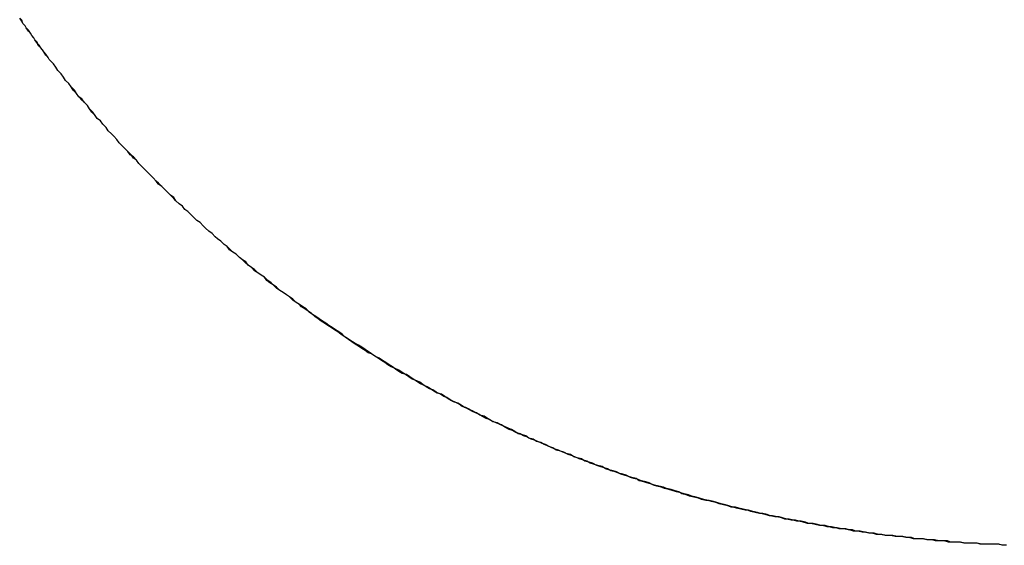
# Model space of a CAD drawing. Extents: x -55 to 3310, y -427 to 1727.
# Tile 26 of 79: x 1008.867 to 1009.768, y 528.819 to 529.299. Entities that reach past the tile are written whole.
import ezdxf

# ---------------------------------------------------------------- set-up
doc = ezdxf.new("R2010")
doc.units = 0
doc.linetypes.add('DURCHGEHEND', pattern=[0])
doc.layers.add('KF_PASSIO_SUB_15_FRONT', color=7, linetype='DURCHGEHEND')

# ---------------------------------------------------------------- blocks, each defined once
blk = doc.blocks.new('KF_PASSIO_SUB_15_FRONT')
at = {"layer": 'KF_PASSIO_SUB_15_FRONT'}
for points in [[(-221.385, -392.504, 0), (-221.387, -392.502, 0), (-221.389, -392.5, 0), (-221.39, -392.498, 0), (-221.392, -392.495, 0), (-221.394, -392.493, 0), (-221.395, -392.491, 0), (-221.397, -392.489, 0), (-221.399, -392.487, 0), (-221.4, -392.484, 0), (-221.402, -392.482, 0), (-221.403, -392.48, 0), (-221.405, -392.478, 0), (-221.406, -392.476, 0), (-221.408, -392.473, 0), (-221.41, -392.471, 0), (-221.411, -392.469, 0), (-221.413, -392.467, 0), (-221.414, -392.464, 0), (-221.416, -392.462, 0)], [(-221.385, -392.504, 0), (-221.387, -392.502, 0), (-221.389, -392.5, 0), (-221.39, -392.498, 0), (-221.392, -392.496, 0), (-221.394, -392.493, 0), (-221.395, -392.491, 0), (-221.397, -392.489, 0), (-221.398, -392.487, 0), (-221.4, -392.485, 0), (-221.402, -392.482, 0), (-221.403, -392.48, 0), (-221.405, -392.478, 0), (-221.406, -392.476, 0), (-221.408, -392.474, 0), (-221.41, -392.471, 0), (-221.411, -392.469, 0), (-221.413, -392.467, 0), (-221.414, -392.465, 0), (-221.416, -392.462, 0)], [(-220.513, -392.944, 0), (-220.517, -392.944, 0), (-220.521, -392.943, 0), (-220.525, -392.943, 0), (-220.529, -392.943, 0), (-220.533, -392.943, 0), (-220.537, -392.943, 0), (-220.54, -392.942, 0), (-220.544, -392.942, 0), (-220.548, -392.942, 0), (-220.552, -392.942, 0), (-220.556, -392.941, 0), (-220.56, -392.941, 0), (-220.564, -392.941, 0), (-220.567, -392.94, 0), (-220.571, -392.94, 0), (-220.575, -392.94, 0), (-220.579, -392.939, 0), (-220.583, -392.939, 0), (-220.586, -392.939, 0), (-220.59, -392.938, 0), (-220.594, -392.938, 0), (-220.598, -392.938, 0), (-220.602, -392.937, 0), (-220.605, -392.937, 0), (-220.609, -392.936, 0), (-220.613, -392.936, 0), (-220.617, -392.935, 0), (-220.621, -392.935, 0), (-220.624, -392.935, 0), (-220.628, -392.934, 0), (-220.632, -392.934, 0), (-220.636, -392.933, 0), (-220.639, -392.933, 0), (-220.643, -392.932, 0), (-220.647, -392.931, 0), (-220.651, -392.931, 0), (-220.654, -392.93, 0), (-220.658, -392.93, 0), (-220.662, -392.929, 0), (-220.666, -392.929, 0), (-220.669, -392.928, 0), (-220.673, -392.927, 0), (-220.677, -392.927, 0), (-220.681, -392.926, 0), (-220.684, -392.926, 0), (-220.688, -392.925, 0), (-220.692, -392.924, 0), (-220.695, -392.924, 0), (-220.699, -392.923, 0), (-220.703, -392.922, 0), (-220.706, -392.921, 0), (-220.71, -392.921, 0), (-220.714, -392.92, 0), (-220.718, -392.919, 0), (-220.721, -392.918, 0), (-220.725, -392.918, 0), (-220.729, -392.917, 0), (-220.732, -392.916, 0), (-220.736, -392.915, 0), (-220.739, -392.915, 0), (-220.743, -392.914, 0), (-220.747, -392.913, 0), (-220.75, -392.912, 0), (-220.754, -392.911, 0), (-220.758, -392.91, 0), (-220.761, -392.909, 0), (-220.765, -392.909, 0), (-220.768, -392.908, 0), (-220.772, -392.907, 0), (-220.776, -392.906, 0), (-220.779, -392.905, 0), (-220.783, -392.904, 0), (-220.786, -392.903, 0), (-220.79, -392.902, 0), (-220.794, -392.901, 0), (-220.797, -392.9, 0), (-220.801, -392.899, 0), (-220.804, -392.898, 0), (-220.808, -392.897, 0), (-220.811, -392.896, 0), (-220.815, -392.895, 0), (-220.819, -392.894, 0), (-220.822, -392.893, 0), (-220.826, -392.892, 0), (-220.829, -392.891, 0), (-220.833, -392.89, 0), (-220.836, -392.889, 0), (-220.84, -392.887, 0), (-220.843, -392.886, 0), (-220.847, -392.885, 0), (-220.85, -392.884, 0), (-220.854, -392.883, 0), (-220.857, -392.882, 0), (-220.861, -392.88, 0), (-220.864, -392.879, 0), (-220.868, -392.878, 0), (-220.871, -392.877, 0), (-220.875, -392.876, 0), (-220.878, -392.874, 0), (-220.882, -392.873, 0), (-220.885, -392.872, 0), (-220.888, -392.871, 0), (-220.892, -392.869, 0), (-220.895, -392.868, 0), (-220.899, -392.867, 0), (-220.902, -392.865, 0), (-220.906, -392.864, 0), (-220.909, -392.863, 0), (-220.912, -392.861, 0), (-220.916, -392.86, 0), (-220.919, -392.859, 0), (-220.923, -392.857, 0), (-220.926, -392.856, 0), (-220.929, -392.855, 0), (-220.933, -392.853, 0), (-220.936, -392.852, 0), (-220.939, -392.85, 0), (-220.943, -392.849, 0), (-220.946, -392.847, 0), (-220.95, -392.846, 0), (-220.953, -392.844, 0), (-220.956, -392.843, 0), (-220.96, -392.842, 0), (-220.963, -392.84, 0), (-220.966, -392.838, 0), (-220.969, -392.837, 0), (-220.973, -392.835, 0), (-220.976, -392.834, 0), (-220.979, -392.832, 0), (-220.983, -392.831, 0), (-220.986, -392.829, 0), (-220.989, -392.828, 0), (-220.993, -392.826, 0), (-220.996, -392.824, 0), (-220.999, -392.823, 0), (-221.002, -392.821, 0), (-221.006, -392.819, 0), (-221.009, -392.818, 0), (-221.012, -392.816, 0), (-221.015, -392.814, 0), (-221.019, -392.813, 0), (-221.022, -392.811, 0), (-221.025, -392.809, 0), (-221.028, -392.808, 0), (-221.031, -392.806, 0), (-221.035, -392.804, 0), (-221.038, -392.802, 0), (-221.041, -392.801, 0), (-221.044, -392.799, 0), (-221.047, -392.797, 0), (-221.05, -392.795, 0), (-221.054, -392.793, 0), (-221.057, -392.792, 0), (-221.06, -392.79, 0), (-221.063, -392.788, 0), (-221.066, -392.786, 0), (-221.069, -392.784, 0), (-221.073, -392.782, 0), (-221.076, -392.781, 0), (-221.079, -392.779, 0), (-221.082, -392.777, 0), (-221.085, -392.775, 0), (-221.088, -392.773, 0), (-221.091, -392.771, 0), (-221.094, -392.769, 0), (-221.097, -392.767, 0), (-221.1, -392.765, 0), (-221.103, -392.763, 0), (-221.106, -392.761, 0), (-221.11, -392.759, 0), (-221.113, -392.757, 0), (-221.116, -392.755, 0), (-221.119, -392.753, 0), (-221.122, -392.751, 0), (-221.125, -392.749, 0), (-221.128, -392.747, 0), (-221.131, -392.745, 0), (-221.134, -392.743, 0), (-221.137, -392.741, 0), (-221.14, -392.739, 0), (-221.143, -392.737, 0), (-221.146, -392.735, 0), (-221.149, -392.732, 0), (-221.152, -392.73, 0), (-221.155, -392.728, 0), (-221.158, -392.726, 0), (-221.16, -392.724, 0), (-221.163, -392.722, 0), (-221.166, -392.719, 0), (-221.169, -392.717, 0), (-221.172, -392.715, 0), (-221.175, -392.713, 0), (-221.178, -392.711, 0), (-221.181, -392.708, 0), (-221.184, -392.706, 0), (-221.187, -392.704, 0), (-221.19, -392.702, 0), (-221.192, -392.699, 0), (-221.195, -392.697, 0), (-221.198, -392.695, 0), (-221.201, -392.692, 0), (-221.204, -392.69, 0), (-221.207, -392.688, 0), (-221.209, -392.685, 0), (-221.212, -392.683, 0), (-221.215, -392.681, 0), (-221.218, -392.678, 0), (-221.221, -392.676, 0), (-221.224, -392.674, 0), (-221.226, -392.671, 0), (-221.229, -392.669, 0), (-221.232, -392.666, 0), (-221.235, -392.664, 0), (-221.237, -392.662, 0), (-221.24, -392.659, 0), (-221.243, -392.657, 0), (-221.246, -392.654, 0), (-221.248, -392.652, 0), (-221.251, -392.649, 0), (-221.254, -392.647, 0), (-221.257, -392.644, 0), (-221.259, -392.642, 0), (-221.262, -392.639, 0), (-221.265, -392.637, 0), (-221.267, -392.634, 0), (-221.27, -392.632, 0), (-221.273, -392.629, 0), (-221.275, -392.627, 0), (-221.278, -392.624, 0), (-221.281, -392.621, 0), (-221.283, -392.619, 0), (-221.286, -392.616, 0), (-221.289, -392.614, 0), (-221.291, -392.611, 0), (-221.294, -392.608, 0), (-221.296, -392.606, 0), (-221.299, -392.603, 0), (-221.302, -392.6, 0), (-221.304, -392.598, 0), (-221.307, -392.595, 0), (-221.309, -392.592, 0), (-221.312, -392.59, 0), (-221.314, -392.587, 0), (-221.317, -392.584, 0), (-221.32, -392.581, 0), (-221.322, -392.579, 0), (-221.325, -392.576, 0), (-221.327, -392.573, 0), (-221.33, -392.57, 0), (-221.332, -392.568, 0), (-221.335, -392.565, 0), (-221.337, -392.562, 0), (-221.34, -392.559, 0), (-221.342, -392.556, 0), (-221.345, -392.554, 0), (-221.347, -392.551, 0), (-221.349, -392.548, 0), (-221.352, -392.545, 0), (-221.354, -392.542, 0), (-221.357, -392.539, 0), (-221.359, -392.537, 0), (-221.362, -392.534, 0), (-221.364, -392.531, 0), (-221.366, -392.528, 0), (-221.369, -392.525, 0), (-221.371, -392.522, 0), (-221.374, -392.519, 0), (-221.376, -392.516, 0), (-221.378, -392.513, 0), (-221.381, -392.51, 0), (-221.383, -392.507, 0), (-221.385, -392.504, 0)], [(-220.513, -392.944, 0), (-220.517, -392.944, 0), (-220.52, -392.943, 0), (-220.524, -392.943, 0), (-220.528, -392.943, 0), (-220.532, -392.943, 0), (-220.536, -392.943, 0), (-220.54, -392.942, 0), (-220.543, -392.942, 0), (-220.547, -392.942, 0), (-220.551, -392.942, 0), (-220.555, -392.941, 0), (-220.559, -392.941, 0), (-220.562, -392.941, 0), (-220.566, -392.941, 0), (-220.57, -392.94, 0), (-220.574, -392.94, 0), (-220.578, -392.94, 0), (-220.581, -392.939, 0), (-220.585, -392.939, 0), (-220.589, -392.938, 0), (-220.593, -392.938, 0), (-220.597, -392.938, 0), (-220.6, -392.937, 0), (-220.604, -392.937, 0), (-220.608, -392.936, 0), (-220.612, -392.936, 0), (-220.615, -392.936, 0), (-220.619, -392.935, 0), (-220.623, -392.935, 0), (-220.627, -392.934, 0), (-220.63, -392.934, 0), (-220.634, -392.933, 0), (-220.638, -392.933, 0), (-220.642, -392.932, 0), (-220.645, -392.932, 0), (-220.649, -392.931, 0), (-220.653, -392.931, 0), (-220.657, -392.93, 0), (-220.66, -392.929, 0), (-220.664, -392.929, 0), (-220.668, -392.928, 0), (-220.672, -392.928, 0), (-220.675, -392.927, 0), (-220.679, -392.926, 0), (-220.683, -392.926, 0), (-220.686, -392.925, 0), (-220.69, -392.924, 0), (-220.694, -392.924, 0), (-220.697, -392.923, 0), (-220.701, -392.922, 0), (-220.705, -392.922, 0), (-220.708, -392.921, 0), (-220.712, -392.92, 0), (-220.716, -392.92, 0), (-220.719, -392.919, 0), (-220.723, -392.918, 0), (-220.727, -392.917, 0), (-220.73, -392.917, 0), (-220.734, -392.916, 0), (-220.738, -392.915, 0), (-220.741, -392.914, 0), (-220.745, -392.913, 0), (-220.749, -392.912, 0), (-220.752, -392.912, 0), (-220.756, -392.911, 0), (-220.76, -392.91, 0), (-220.763, -392.909, 0), (-220.767, -392.908, 0), (-220.77, -392.907, 0), (-220.774, -392.906, 0), (-220.778, -392.905, 0), (-220.781, -392.904, 0), (-220.785, -392.903, 0), (-220.788, -392.903, 0), (-220.792, -392.902, 0), (-220.795, -392.901, 0), (-220.799, -392.9, 0), (-220.803, -392.899, 0), (-220.806, -392.898, 0), (-220.81, -392.897, 0), (-220.813, -392.895, 0), (-220.817, -392.894, 0), (-220.82, -392.893, 0), (-220.824, -392.892, 0), (-220.827, -392.891, 0), (-220.831, -392.89, 0), (-220.835, -392.889, 0), (-220.838, -392.888, 0), (-220.842, -392.887, 0), (-220.845, -392.886, 0), (-220.849, -392.885, 0), (-220.852, -392.883, 0), (-220.856, -392.882, 0), (-220.859, -392.881, 0), (-220.863, -392.88, 0), (-220.866, -392.879, 0), (-220.87, -392.877, 0), (-220.873, -392.876, 0), (-220.877, -392.875, 0), (-220.88, -392.874, 0), (-220.883, -392.872, 0), (-220.887, -392.871, 0), (-220.89, -392.87, 0), (-220.894, -392.869, 0), (-220.897, -392.867, 0), (-220.901, -392.866, 0), (-220.904, -392.865, 0), (-220.908, -392.863, 0), (-220.911, -392.862, 0), (-220.914, -392.861, 0), (-220.918, -392.859, 0), (-220.921, -392.858, 0), (-220.925, -392.857, 0), (-220.928, -392.855, 0), (-220.931, -392.854, 0), (-220.935, -392.852, 0), (-220.938, -392.851, 0), (-220.942, -392.849, 0), (-220.945, -392.848, 0), (-220.948, -392.847, 0), (-220.952, -392.845, 0), (-220.955, -392.844, 0), (-220.958, -392.842, 0), (-220.962, -392.841, 0), (-220.965, -392.839, 0), (-220.968, -392.838, 0), (-220.972, -392.836, 0), (-220.975, -392.834, 0), (-220.978, -392.833, 0), (-220.982, -392.831, 0), (-220.985, -392.83, 0), (-220.988, -392.828, 0), (-220.991, -392.826, 0), (-220.995, -392.825, 0), (-220.998, -392.823, 0), (-221.001, -392.822, 0), (-221.005, -392.82, 0), (-221.008, -392.818, 0), (-221.011, -392.817, 0), (-221.014, -392.815, 0), (-221.018, -392.813, 0), (-221.021, -392.812, 0), (-221.024, -392.81, 0), (-221.027, -392.808, 0), (-221.03, -392.806, 0), (-221.034, -392.805, 0), (-221.037, -392.803, 0), (-221.04, -392.801, 0), (-221.043, -392.799, 0), (-221.046, -392.798, 0), (-221.05, -392.796, 0), (-221.053, -392.794, 0), (-221.056, -392.792, 0), (-221.059, -392.79, 0), (-221.062, -392.788, 0), (-221.066, -392.787, 0), (-221.069, -392.785, 0), (-221.072, -392.783, 0), (-221.075, -392.781, 0), (-221.078, -392.779, 0), (-221.081, -392.777, 0), (-221.084, -392.775, 0), (-221.087, -392.773, 0), (-221.091, -392.771, 0), (-221.094, -392.769, 0), (-221.097, -392.768, 0), (-221.1, -392.766, 0), (-221.103, -392.764, 0), (-221.106, -392.762, 0), (-221.109, -392.76, 0), (-221.112, -392.758, 0), (-221.115, -392.756, 0), (-221.118, -392.754, 0), (-221.121, -392.751, 0), (-221.124, -392.749, 0), (-221.127, -392.747, 0), (-221.13, -392.745, 0), (-221.133, -392.743, 0), (-221.136, -392.741, 0), (-221.139, -392.739, 0), (-221.142, -392.737, 0), (-221.145, -392.735, 0), (-221.148, -392.733, 0), (-221.151, -392.731, 0), (-221.154, -392.728, 0), (-221.157, -392.726, 0), (-221.16, -392.724, 0), (-221.163, -392.722, 0), (-221.166, -392.72, 0), (-221.169, -392.717, 0), (-221.172, -392.715, 0), (-221.175, -392.713, 0), (-221.178, -392.711, 0), (-221.181, -392.709, 0), (-221.184, -392.706, 0), (-221.186, -392.704, 0), (-221.189, -392.702, 0), (-221.192, -392.699, 0), (-221.195, -392.697, 0), (-221.198, -392.695, 0), (-221.201, -392.693, 0), (-221.204, -392.69, 0), (-221.207, -392.688, 0), (-221.209, -392.686, 0), (-221.212, -392.683, 0), (-221.215, -392.681, 0), (-221.218, -392.678, 0), (-221.221, -392.676, 0), (-221.223, -392.674, 0), (-221.226, -392.671, 0), (-221.229, -392.669, 0), (-221.232, -392.666, 0), (-221.235, -392.664, 0), (-221.237, -392.662, 0), (-221.24, -392.659, 0), (-221.243, -392.657, 0), (-221.246, -392.654, 0), (-221.248, -392.652, 0), (-221.251, -392.649, 0), (-221.254, -392.647, 0), (-221.257, -392.644, 0), (-221.259, -392.642, 0), (-221.262, -392.639, 0), (-221.265, -392.637, 0), (-221.267, -392.634, 0), (-221.27, -392.632, 0), (-221.273, -392.629, 0), (-221.275, -392.626, 0), (-221.278, -392.624, 0), (-221.281, -392.621, 0), (-221.283, -392.619, 0), (-221.286, -392.616, 0), (-221.289, -392.613, 0), (-221.291, -392.611, 0), (-221.294, -392.608, 0), (-221.296, -392.606, 0), (-221.299, -392.603, 0), (-221.302, -392.6, 0), (-221.304, -392.598, 0), (-221.307, -392.595, 0), (-221.309, -392.592, 0), (-221.312, -392.589, 0), (-221.315, -392.587, 0), (-221.317, -392.584, 0), (-221.32, -392.581, 0), (-221.322, -392.579, 0), (-221.325, -392.576, 0), (-221.327, -392.573, 0), (-221.33, -392.57, 0), (-221.332, -392.568, 0), (-221.335, -392.565, 0), (-221.337, -392.562, 0), (-221.34, -392.559, 0), (-221.342, -392.556, 0), (-221.345, -392.554, 0), (-221.347, -392.551, 0), (-221.35, -392.548, 0), (-221.352, -392.545, 0), (-221.354, -392.542, 0), (-221.357, -392.539, 0), (-221.359, -392.536, 0), (-221.362, -392.534, 0), (-221.364, -392.531, 0), (-221.367, -392.528, 0), (-221.369, -392.525, 0), (-221.371, -392.522, 0), (-221.374, -392.519, 0), (-221.376, -392.516, 0), (-221.378, -392.513, 0), (-221.381, -392.51, 0), (-221.383, -392.507, 0), (-221.385, -392.504, 0)]]:
    blk.add_polyline3d(points, dxfattribs=at)

msp = doc.modelspace()

# ---------------------------------------------------------------- block references
at = {"layer": 'KF_PASSIO_SUB_15_FRONT'}
msp.add_blockref('KF_PASSIO_SUB_15_FRONT', (1230.28345, 921.76274), dxfattribs=at)

doc.saveas('drawing.dxf')
